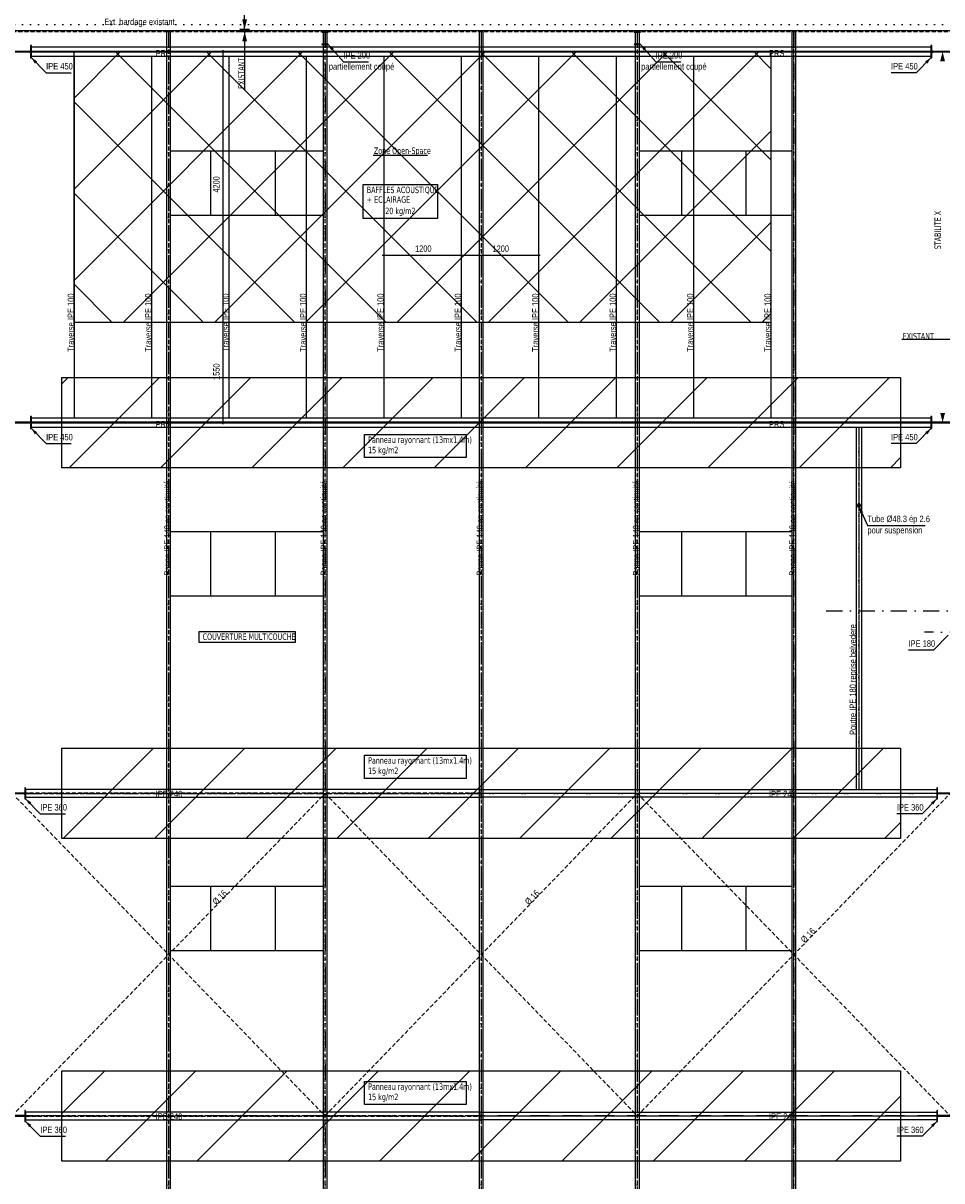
# Model space of a CAD drawing. Extents: x 293186 to 369035, y -341273 to -122059.
# Tile 52 of 64: x 326632 to 340871, y -191413 to -173464. Entities that reach past the tile are written whole.
import ezdxf

# ---------------------------------------------------------------- set-up
doc = ezdxf.new("R2010")
doc.units = 0
doc.header["$LTSCALE"] = 50
for name, pattern in [('CADWORK_21', [0]), ('DASHDOT', [10, 5, -2.5, 0, -2.5]), ('DOT', [2.5, 0, -2.5]), ('HIDDEN', [1.875, 1.25, -0.625])]:
    doc.linetypes.add(name, pattern=pattern)
doc.layers.get('0').update_dxf_attribs({"color": 1, "linetype": 'CONTINUOUS'})
doc.layers.add('ECHELLE_1_50', color=7, linetype='CONTINUOUS')
doc.styles.add('ARIAL', font='txt')
doc.styles.add('TAHOMA', font='txt')
pattern_1 = [(0, (0, 0), (150, 17.675), [0, -17.675])]
pattern_2 = [(45, (0, 0), (707.1068, -707.1068), [])]

# ---------------------------------------------------------------- blocks, each defined once
blk = doc.blocks.new('CDWK_EXTR_2')
at = {"color": 0}
blk.add_solid([(0, 0), (2, 0.5), (2, -0.5)], dxfattribs=at)
blk = doc.blocks.new('CDWK_EXTR_3')
at = {"color": 0}
blk.add_line((0, 1), (0, -1), dxfattribs=at)
blk.add_solid([(0, 0), (2, 0.5), (2, -0.5)], dxfattribs=at)
blk = doc.blocks.new('*D72')
at = {"layer": 'ECHELLE_1_50'}
h = blk.add_hatch(color=150, dxfattribs=at)
edge = h.paths.add_edge_path()
edge.add_arc((333421, -177060), 6.25, 0, 360)
h = blk.add_hatch(color=150, dxfattribs=at)
edge = h.paths.add_edge_path()
edge.add_arc((334621, -177060), 6.25, 0, 360)
at = {"layer": 'ECHELLE_1_50', "color": 150}
for p, q in [((333396, -177060), (334646, -177060)), ((333421, -177035), (333421, -177135)), ((334621, -177035), (334621, -177135))]:
    blk.add_line(p, q, dxfattribs=at)
at = {"layer": 'ECHELLE_1_50', "color": 26, "style": 'ARIAL', "width": 0.75}
blk.add_text('1200', height=100, dxfattribs=at).set_placement((333907, -177010))
blk = doc.blocks.new('*D73')
at = {"layer": 'ECHELLE_1_50'}
h = blk.add_hatch(color=150, dxfattribs=at)
edge = h.paths.add_edge_path()
edge.add_arc((332221, -177060), 6.25, 0, 360)
h = blk.add_hatch(color=150, dxfattribs=at)
edge = h.paths.add_edge_path()
edge.add_arc((333421, -177060), 6.25, 0, 360)
at = {"layer": 'ECHELLE_1_50', "color": 150}
for p, q in [((332196, -177060), (333446, -177060)), ((332221, -177035), (332221, -177135)), ((333421, -177035), (333421, -177135))]:
    blk.add_line(p, q, dxfattribs=at)
at = {"layer": 'ECHELLE_1_50', "color": 26, "style": 'ARIAL', "width": 0.75}
blk.add_text('1200', height=100, dxfattribs=at).set_placement((332707, -177010))
blk = doc.blocks.new('*D212')
at = {"layer": 'ECHELLE_1_50'}
h = blk.add_hatch(color=150, dxfattribs=at)
edge = h.paths.add_edge_path()
edge.add_arc((329727, -173906), 6.25, 0, 360)
h = blk.add_hatch(color=150, dxfattribs=at)
edge = h.paths.add_edge_path()
edge.add_arc((329727, -178106), 6.25, 0, 360)
at = {"layer": 'ECHELLE_1_50', "color": 150}
for p, q in [((329752, -173906), (329652, -173906)), ((329727, -173881), (329727, -178131)), ((329752, -178106), (329652, -178106))]:
    blk.add_line(p, q, dxfattribs=at)
at = {"layer": 'ECHELLE_1_50', "color": 26, "style": 'ARIAL', "width": 0.75}
blk.add_text('4200', height=100, rotation=90, dxfattribs=at).set_placement((329677, -176092))
blk = doc.blocks.new('*D213')
at = {"layer": 'ECHELLE_1_50'}
h = blk.add_hatch(color=150, dxfattribs=at)
edge = h.paths.add_edge_path()
edge.add_arc((329727, -178106), 6.25, 0, 360)
h = blk.add_hatch(color=150, dxfattribs=at)
edge = h.paths.add_edge_path()
edge.add_arc((329727, -179656), 6.25, 0, 360)
at = {"layer": 'ECHELLE_1_50', "color": 150}
for p, q in [((329752, -178106), (329652, -178106)), ((329727, -178081), (329727, -179681)), ((329752, -179656), (329652, -179656))]:
    blk.add_line(p, q, dxfattribs=at)
at = {"layer": 'ECHELLE_1_50', "color": 26, "style": 'ARIAL', "width": 0.75}
blk.add_text('1550', height=100, rotation=90, dxfattribs=at).set_placement((329677, -178995))

msp = doc.modelspace()

# ---------------------------------------------------------------- hatches: boundary and pattern name
at = {"layer": 'ECHELLE_1_50', "linetype": 'CONTINUOUS'}
h = msp.add_hatch(dxfattribs=at)
h.set_pattern_fill('DOTS1', color=5, scale=23.622048, style=0, pattern_type=2)
h.set_pattern_definition(pattern_1)
h.paths.add_polyline_path([(340701, -173902), (326761, -173902), (326761, -173910), (340701, -173910)])
h = msp.add_hatch(dxfattribs=at)
h.set_pattern_fill('ANSI37', color=212, scale=314.960635, style=0, pattern_type=2)
h.set_pattern_definition([(45, (0, 0), (707.1068, -707.1068), []), (-45, (0, 0), (707.1068, 707.1068), [])])
h.paths.add_polyline_path([(327421, -173906), (338221, -173906), (338221, -178106), (327421, -178106)])
h = msp.add_hatch(dxfattribs=at)
h.set_pattern_fill('ANSI31', color=212, scale=314.962605, style=0, pattern_type=2)
h.set_pattern_definition(pattern_2)
h.paths.add_polyline_path([(327231, -178956), (340231, -178956), (340231, -180356), (327231, -180356)])
h = msp.add_hatch(dxfattribs=at)
h.set_pattern_fill('DOTS1', color=5, scale=23.622048, style=0, pattern_type=2)
h.set_pattern_definition(pattern_1)
h.paths.add_polyline_path([(340701, -179652), (326761, -179652), (326761, -179660), (340701, -179660)])
h = msp.add_hatch(dxfattribs=at)
h.set_pattern_fill('ANSI31', color=212, scale=314.962605, style=0, pattern_type=2)
h.set_pattern_definition(pattern_2)
h.paths.add_polyline_path([(327231, -184706), (340231, -184706), (340231, -186106), (327231, -186106)])
h = msp.add_hatch(dxfattribs=at)
h.set_pattern_fill('ANSI31', color=212, scale=314.962605, style=0, pattern_type=2)
h.set_pattern_definition(pattern_2)
h.paths.add_polyline_path([(327231, -189706), (340231, -189706), (340231, -191106), (327231, -191106)])

# ---------------------------------------------------------------- linework, layer by layer
at = {"layer": 'ECHELLE_1_50', "color": 9}
for p, q in [((330065, -173556), (330065, -172555)), ((330065, -173596), (330065, -174497)), ((341151, -178367), (340251, -178367))]:
    msp.add_line(p, q, dxfattribs=at)
at = {"layer": 'ECHELLE_1_50', "color": 2, "linetype": 'DOT'}
msp.add_line((325621, -173486), (341151, -173486), dxfattribs=at)
at = {"layer": 'ECHELLE_1_50', "color": 4, "linetype": 'HIDDEN'}
for p, q in [((328884, -173596), (328884, -201406)), ((328889, -201406), (328889, -173596)), ((331309, -173596), (331309, -201406)), ((331314, -201406), (331314, -173596)), ((333729, -173596), (333729, -201406)), ((333734, -201406), (333734, -173596)), ((336149, -173596), (336149, -201406)), ((336154, -201406), (336154, -173596)), ((338574, -173596), (338574, -198670)), ((338579, -198670), (338579, -173596))]:
    msp.add_line(p, q, dxfattribs=at)
at = {"layer": 'ECHELLE_1_50', "color": 4, "linetype": 'DASHDOT'}
for p, q in [((328886, -173596), (328886, -201406)), ((331312, -173596), (331312, -201406)), ((333731, -173596), (333731, -201406)), ((336151, -173596), (336151, -201406)), ((338576, -173596), (338576, -198670))]:
    msp.add_line(p, q, dxfattribs=at)
at = {"layer": 'ECHELLE_1_50', "color": 3, "linetype": 'DASHDOT'}
for p, q in [((342441, -173906), (317601, -173906)), ((342441, -179656), (317601, -179656)), ((348244, -182906), (340600, -182906)), ((348244, -185406), (317601, -185406)), ((348244, -190406), (317601, -190406))]:
    msp.add_line(p, q, dxfattribs=at)
at = {"layer": 'ECHELLE_1_50', "color": 5}
for p, q in [((333731, -173831), (333731, -173981)), ((333731, -179581), (333731, -179731))]:
    msp.add_line(p, q, dxfattribs=at)
at = {"layer": 'ECHELLE_1_50', "color": 1, "linetype": 'CADWORK_21'}
for p, q in [((327421, -173981, 2540), (327421, -179581, 2540)), ((328621, -173981, 2540), (328621, -179581, 2540)), ((329821, -173981, 2540), (329821, -179581, 2540)), ((331021, -173981, 2540), (331021, -179581, 2540)), ((332221, -173981, 2540), (332221, -179581, 2540)), ((333421, -173981, 2540), (333421, -179581, 2540)), ((334621, -173981, 2540), (334621, -179581, 2540)), ((335821, -173981, 2540), (335821, -179581, 2540)), ((337021, -173981, 2540), (337021, -179581, 2540)), ((338221, -173981, 2540), (338221, -179581, 2540))]:
    msp.add_line(p, q, dxfattribs=at)
at = {"layer": 'ECHELLE_1_50', "color": 4}
for p, q in [((328918, -175446, 2540), (331280, -175446, 2540)), ((329541, -176446, 2540), (329541, -175446, 2540)), ((330541, -176446, 2540), (330541, -175446, 2540)), ((336183, -175446, 2540), (338544, -175446, 2540)), ((336841, -176446, 2540), (336841, -175446, 2540)), ((337840, -176446, 2540), (337840, -175446, 2540)), ((331280, -176446, 2540), (328918, -176446, 2540)), ((338544, -176446, 2540), (336183, -176446, 2540)), ((328918, -181346, 2540), (331280, -181346, 2540)), ((329541, -182346, 2540), (329541, -181346, 2540)), ((330541, -182346, 2540), (330541, -181346, 2540)), ((336183, -181346, 2540), (338544, -181346, 2540)), ((336841, -182346, 2540), (336841, -181346, 2540)), ((337840, -182346, 2540), (337840, -181346, 2540)), ((331280, -182346, 2540), (328918, -182346, 2540)), ((338544, -182346, 2540), (336183, -182346, 2540)), ((328918, -186846, 2540), (331280, -186846, 2540)), ((329541, -187846, 2540), (329541, -186846, 2540)), ((330541, -187846, 2540), (330541, -186846, 2540)), ((336183, -186846, 2540), (338544, -186846, 2540)), ((336841, -187846, 2540), (336841, -186846, 2540)), ((337840, -187846, 2540), (337840, -186846, 2540)), ((331280, -187846, 2540), (328918, -187846, 2540)), ((338544, -187846, 2540), (336183, -187846, 2540))]:
    msp.add_line(p, q, dxfattribs=at)
at = {"layer": 'ECHELLE_1_50', "color": 7, "linetype": 'CONTINUOUS'}
msp.add_line((332058, -175511), (332898, -175511), dxfattribs=at)
at = {"layer": 'ECHELLE_1_50', "color": 1, "linetype": 'HIDDEN'}
for p, q in [((339584, -179731), (339584, -185346)), ((339589, -185346), (339589, -179731))]:
    msp.add_line(p, q, dxfattribs=at)
at = {"layer": 'ECHELLE_1_50', "color": 1, "linetype": 'DASHDOT'}
msp.add_line((339586, -179731), (339586, -185346), dxfattribs=at)
at = {"layer": 'ECHELLE_1_50', "color": 158, "linetype": 'DASHDOT'}
msp.add_line((339080, -182576), (351242, -182576), dxfattribs=at)
at = {"layer": 'ECHELLE_1_50', "color": 5, "linetype": 'HIDDEN'}
for p, q in [((333731, -185403), (326671, -185403)), ((326671, -185410), (333731, -185410)), ((333731, -185403), (340791, -185403)), ((340791, -185410), (333731, -185410)), ((333731, -190403), (326671, -190403)), ((326671, -190410), (333731, -190410)), ((333731, -190403), (340791, -190403)), ((340791, -190410), (333731, -190410))]:
    msp.add_line(p, q, dxfattribs=at)
at = {"layer": 'ECHELLE_1_50', "color": 5, "linetype": 'DASHDOT'}
for p, q in [((326671, -185406), (333731, -185406)), ((340791, -185406), (333731, -185406)), ((326671, -190406), (333731, -190406)), ((340791, -190406), (333731, -190406))]:
    msp.add_line(p, q, dxfattribs=at)
at = {"layer": 'ECHELLE_1_50', "color": 190, "linetype": 'CADWORK_21'}
msp.add_lwpolyline([(317622, -173466), (325641, -173466), (325641, -173576), (341171, -173576), (341171, -173576), (341171, -182676), (341171, -182696), (351052, -182696)], dxfattribs=at)
at = {"layer": 'ECHELLE_1_50', "color": 7, "linetype": 'HIDDEN'}
msp.add_lwpolyline([(347561, -196291), (347561, -182756), (341151, -182756), (341151, -173596), (319361, -173596), (319361, -199516), (310911, -199516), (310911, -201791)], dxfattribs=at)
at = {"layer": 'ECHELLE_1_50', "color": 4, "linetype": 'CONTINUOUS'}
for points in [[(328854, -173596), (328854, -201406), (328918, -201406), (328918, -173596), (328854, -173596)], [(331280, -173596), (331280, -201406), (331344, -201406), (331344, -173596), (331280, -173596)], [(333699, -173596), (333699, -201406), (333763, -201406), (333763, -173596), (333699, -173596)], [(336119, -173596), (336119, -201406), (336183, -201406), (336183, -173596), (336119, -173596)], [(338544, -173596), (338544, -198670), (338608, -198670), (338608, -173596), (338544, -173596)]]:
    msp.add_lwpolyline(points, dxfattribs=at)
at = {"layer": 'ECHELLE_1_50', "color": 5, "linetype": 'CONTINUOUS'}
for points in [[(331314, -173776), (331314, -173617, -0.414214), (331326, -173605), (331361, -173605), (331361, -173596), (331339, -173596), (331283, -173596), (331261, -173596), (331261, -173605), (331296, -173605, -0.414214), (331308, -173617), (331308, -173776, -0.414214), (331296, -173788), (331261, -173788), (331261, -173796)], [(336154, -173776), (336154, -173617, -0.414214), (336166, -173605), (336201, -173605), (336201, -173596), (336179, -173596), (336123, -173596), (336101, -173596), (336101, -173605), (336136, -173605, -0.414214), (336148, -173617), (336148, -173776, -0.414214), (336136, -173788), (336101, -173788), (336101, -173796)], [(326726, -173902), (326347, -173902, -0.414214), (326326, -173881), (326326, -173811), (326311, -173811), (326311, -173853), (326311, -173959), (326311, -174001), (326326, -174001), (326326, -173932, -0.414214), (326347, -173911), (326726, -173911, -0.414214), (326747, -173932), (326747, -174001), (326761, -174001)], [(326761, -174001), (326761, -173811), (326747, -173811), (326747, -173881, -0.414214), (326726, -173902)], [(331261, -173796), (331361, -173796), (331361, -173788), (331326, -173788, -0.414214), (331314, -173776)], [(336101, -173796), (336201, -173796), (336201, -173788), (336166, -173788, -0.414214), (336154, -173776)], [(341116, -173902), (340737, -173902, -0.414214), (340716, -173881), (340716, -173811), (340701, -173811), (340701, -173853), (340701, -173959), (340701, -174001), (340716, -174001), (340716, -173932, -0.414214), (340737, -173911), (341116, -173911, -0.414214), (341137, -173932), (341137, -174001), (341151, -174001)], [(326726, -179652), (326347, -179652, -0.414214), (326326, -179631), (326326, -179561), (326311, -179561), (326311, -179603), (326311, -179709), (326311, -179751), (326326, -179751), (326326, -179682, -0.414214), (326347, -179661), (326726, -179661, -0.414214), (326747, -179682), (326747, -179751), (326761, -179751)], [(326761, -179751), (326761, -179561), (326747, -179561), (326747, -179631, -0.414214), (326726, -179652)], [(341116, -179652), (340737, -179652, -0.414214), (340716, -179631), (340716, -179561), (340701, -179561), (340701, -179603), (340701, -179709), (340701, -179751), (340716, -179751), (340716, -179682, -0.414214), (340737, -179661), (341116, -179661, -0.414214), (341137, -179682), (341137, -179751), (341151, -179751)], [(326640, -185402), (326342, -185402, -0.414214), (326324, -185384), (326324, -185321), (326311, -185321), (326311, -185361), (326311, -185451), (326311, -185491), (326324, -185491), (326324, -185428, -0.414214), (326342, -185410), (326640, -185410, -0.414214), (326658, -185428), (326658, -185491), (326671, -185491)], [(326671, -185491), (326671, -185321), (326658, -185321), (326658, -185384, -0.414214), (326640, -185402)], [(341120, -185402), (340822, -185402, -0.414214), (340804, -185384), (340804, -185321), (340791, -185321), (340791, -185361), (340791, -185451), (340791, -185491), (340804, -185491), (340804, -185428, -0.414214), (340822, -185410), (341120, -185410, -0.414214), (341138, -185428), (341138, -185491), (341151, -185491)], [(326640, -190402), (326342, -190402, -0.414214), (326324, -190384), (326324, -190321), (326311, -190321), (326311, -190361), (326311, -190451), (326311, -190491), (326324, -190491), (326324, -190428, -0.414214), (326342, -190410), (326640, -190410, -0.414214), (326658, -190428), (326658, -190491), (326671, -190491)], [(326671, -190491), (326671, -190321), (326658, -190321), (326658, -190384, -0.414214), (326640, -190402)], [(341120, -190402), (340822, -190402, -0.414214), (340804, -190384), (340804, -190321), (340791, -190321), (340791, -190361), (340791, -190451), (340791, -190491), (340804, -190491), (340804, -190428, -0.414214), (340822, -190410), (341120, -190410, -0.414214), (341138, -190428), (341138, -190491), (341151, -190491)]]:
    msp.add_lwpolyline(points, format="xyb", dxfattribs=at)
for points in [[(326761, -173831), (340701, -173831), (340701, -173981), (326761, -173981)], [(340701, -173902), (326761, -173902), (326761, -173910), (340701, -173910)], [(326761, -179581), (340701, -179581), (340701, -179731), (326761, -179731)], [(340701, -179652), (326761, -179652), (326761, -179660), (340701, -179660)]]:
    msp.add_lwpolyline(points, close=True, dxfattribs=at)
at = {"layer": 'ECHELLE_1_50', "color": 7, "linetype": 'CONTINUOUS'}
for points in [[(331361, -173796), (331596, -174062), (331986, -174062)], [(336201, -173796), (336436, -174062), (336826, -174062)], [(326761, -174001), (326988, -174232), (327378, -174232)], [(340701, -174001), (340474, -174232), (340084, -174232)], [(326761, -179751), (326988, -179982), (327378, -179982)], [(340701, -179751), (340474, -179982), (340084, -179982)], [(339589, -180965), (339717, -181250), (340612, -181250)], [(340971, -182952), (340744, -183183), (340354, -183183)], [(326671, -185491), (326898, -185722), (327288, -185722)], [(340791, -185491), (340564, -185722), (340174, -185722)], [(326671, -190491), (326898, -190722), (327288, -190722)], [(340791, -190491), (340564, -190722), (340174, -190722)]]:
    msp.add_lwpolyline(points, dxfattribs=at)
at = {"layer": 'ECHELLE_1_50', "color": 32, "linetype": 'CONTINUOUS'}
for points in [[(331904, -175968), (333054, -175968), (333054, -176494), (331904, -176494)], [(331924, -179841), (333501, -179841), (333501, -180199), (331924, -180199)], [(329361, -182895), (330847, -182895), (330847, -183067), (329361, -183067)], [(331924, -184815), (333501, -184815), (333501, -185173), (331924, -185173)], [(331924, -189871), (333501, -189871), (333501, -190229), (331924, -190229)]]:
    msp.add_lwpolyline(points, close=True, dxfattribs=at)
at = {"layer": 'ECHELLE_1_50', "color": 1, "linetype": 'CONTINUOUS'}
msp.add_lwpolyline([(339541, -179731), (339541, -185346), (339632, -185346), (339632, -179731), (339541, -179731)], dxfattribs=at)
at = {"layer": 'ECHELLE_1_50', "color": 1, "linetype": 'HIDDEN'}
for points in [[(339586, -180917, 1), (339586, -180966)], [(339586, -180917, 1), (339586, -180966)], [(339586, -180963, -1), (339586, -180920)], [(339586, -180963, -1), (339586, -180920)], [(339586, -180966, 1), (339586, -180917)], [(339586, -180966, 1), (339586, -180917)], [(339586, -180920, -1), (339586, -180963)], [(339586, -180920, -1), (339586, -180963)]]:
    msp.add_lwpolyline(points, format="xyb", dxfattribs=at)
for points in [[(319511, -190406), (326461, -185406), (331312, -190406), (336151, -185406), (341001, -190406), (347461, -185406)], [(319511, -185406), (326461, -190406), (331312, -185406), (336151, -190406), (341001, -185406), (347461, -190406)]]:
    msp.add_lwpolyline(points, dxfattribs=at)
at = {"layer": 'ECHELLE_1_50', "color": 5, "linetype": 'CONTINUOUS'}
for points in [[(326671, -185466), (333731, -185466), (333731, -185346), (326671, -185346), (326671, -185466)], [(340791, -185466), (333731, -185466), (333731, -185346), (340791, -185346), (340791, -185466)], [(326671, -190466), (333731, -190466), (333731, -190346), (326671, -190346), (326671, -190466)], [(340791, -190466), (333731, -190466), (333731, -190346), (340791, -190346), (340791, -190466)]]:
    msp.add_lwpolyline(points, dxfattribs=at)
at = {"layer": 'ECHELLE_1_50', "color": 7, "linetype": 'CONTINUOUS'}
for points in [[(327421, -173906, 2540), (338221, -173906, 2540), (338221, -178106, 2540), (327421, -178106, 2540)], [(327231, -178956, 2540), (340231, -178956, 2540), (340231, -180356, 2540), (327231, -180356, 2540)], [(327231, -184706, 2540), (340231, -184706, 2540), (340231, -186106, 2540), (327231, -186106, 2540)], [(327231, -189706, 2540), (340231, -189706, 2540), (340231, -191106, 2540), (327231, -191106, 2540)]]:
    msp.add_3dface(points, dxfattribs=at)

# ---------------------------------------------------------------- block references
at = {"layer": 'ECHELLE_1_50', "color": 9, "xscale": 75, "yscale": 75, "zscale": 75}
for p, rotation in [((330065, -173556), 90), ((330065, -173596), 270)]:
    msp.add_blockref('CDWK_EXTR_3', p, dxfattribs=dict(at, rotation=rotation))
at = {"layer": 'ECHELLE_1_50', "color": 0}
for name in ['*D212', '*D73', '*D72', '*D213']:
    msp.add_blockref(name, (0, 0), dxfattribs=at)
at = {"layer": 'ECHELLE_1_50', "color": 7, "linetype": 'CONTINUOUS', "xscale": 50, "yscale": 50, "zscale": 50}
for p, rotation in [((331361, -173796), 311.58300279), ((336201, -173796), 311.58300279), ((326761, -174001), 314.51853676), ((340701, -174001), 225.48146324), ((326761, -179751), 314.51853676), ((340701, -179751), 225.48146324), ((339589, -180965), 294.1445590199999), ((326671, -185491), 314.51853723), ((340791, -185491), 225.48146277), ((326671, -190491), 314.51853723), ((340791, -190491), 225.48146277)]:
    msp.add_blockref('CDWK_EXTR_2', p, dxfattribs=dict(at, rotation=rotation))
at = {"layer": 'ECHELLE_1_50', "color": 1, "xscale": 75, "yscale": 75, "zscale": 75}
for p, rotation in [((340883, -173906), 270), ((340883, -179656), 90)]:
    msp.add_blockref('CDWK_EXTR_3', p, dxfattribs=dict(at, rotation=rotation))

# ---------------------------------------------------------------- texts
at = {"layer": 'ECHELLE_1_50', "color": 2, "style": 'ARIAL', "width": 0.8}
msp.add_text('Ext. bardage existant', height=100, dxfattribs=at).set_placement((327889, -173493))
at = {"layer": 'ECHELLE_1_50', "color": 7, "width": 0.8}
for s, style, p in [('PRS', 'ARIAL', (328686, -173981)), ('IPE 200', 'ARIAL', (331596, -174012)), ('IPE 200', 'ARIAL', (336436, -174012)), ('PRS', 'ARIAL', (338193, -173981)), ('IPE 450', 'ARIAL', (326988, -174182)), ('partiellement coupé', 'ARIAL', (331370, -174186)), ('partiellement coupé', 'ARIAL', (336210, -174186)), ('IPE 450', 'ARIAL', (340084, -174182)), ('Zone Open-Space', 'TAHOMA', (332068, -175491)), ('EXISTANT', 'TAHOMA', (340264, -178367)), ('PRS', 'ARIAL', (328686, -179731)), ('PRS', 'ARIAL', (338193, -179731)), ('IPE 450', 'ARIAL', (326988, -179932)), ('IPE 450', 'ARIAL', (340084, -179932)), ('Tube %%C48.3 ép 2.6', 'ARIAL', (339717, -181200)), ('pour suspension', 'ARIAL', (339717, -181375)), ('IPE 180', 'ARIAL', (340354, -183133)), ('IPE 240', 'ARIAL', (328686, -185466)), ('IPE 240', 'ARIAL', (338193, -185466)), ('IPE 360', 'ARIAL', (326898, -185672)), ('IPE 360', 'ARIAL', (340174, -185672)), ('IPE 240', 'ARIAL', (328686, -190466)), ('IPE 240', 'ARIAL', (338193, -190466)), ('IPE 360', 'ARIAL', (326898, -190672)), ('IPE 360', 'ARIAL', (340174, -190672))]:
    msp.add_text(s, height=100, dxfattribs=dict(at, style=style)).set_placement(p)
for s, rotation, style, p in [('EXISTANT', 90, 'TAHOMA', (330065, -174483)), ('Traverse IPE 100', 90, 'ARIAL', (327421, -178560)), ('Traverse IPE 100', 90, 'ARIAL', (328621, -178560)), ('Traverse IPE 100', 90, 'ARIAL', (329821, -178560)), ('Traverse IPE 100', 90, 'ARIAL', (331021, -178560)), ('Traverse IPE 100', 90, 'ARIAL', (332221, -178560)), ('Traverse IPE 100', 90, 'ARIAL', (333421, -178560)), ('Traverse IPE 100', 90, 'ARIAL', (334621, -178560)), ('Traverse IPE 100', 90, 'ARIAL', (335821, -178560)), ('Traverse IPE 100', 90, 'ARIAL', (337021, -178560)), ('Traverse IPE 100', 90, 'ARIAL', (338221, -178560)), ('Panne IPE 140 en continuité', 90, 'ARIAL', (328918, -182029)), ('Panne IPE 140 en continuité', 90, 'ARIAL', (331344, -182029)), ('Panne IPE 140 en continuité', 90, 'ARIAL', (333763, -182029)), ('Panne IPE 140 en continuité', 90, 'ARIAL', (336183, -182029)), ('Panne IPE 140 en continuité', 90, 'ARIAL', (338608, -182029)), ('Poutre IPE 180 reprise belvedere', 90, 'ARIAL', (339541, -184501)), ('%%C 16', 45.8722, 'ARIAL', (329626, -187144)), ('%%C 16', 45.8722, 'ARIAL', (334469, -187144)), ('%%C 16', 45.8722, 'ARIAL', (338745, -187732))]:
    msp.add_text(s, height=100, rotation=rotation, dxfattribs=dict(at, style=style)).set_placement(p)
at = {"layer": 'ECHELLE_1_50', "color": 32, "style": 'TAHOMA', "width": 0.8}
for s, p in [('BAFFLES ACOUSTIQUE', (331958, -176099)), ('+ ECLAIRAGE', (331958, -176249)), ('20 kg/m2', (332244, -176425)), ('15 kg/m2', (331978, -180132)), ('Panneau rayonnant (13mx1.4m)', (331978, -179972)), ('COUVERTURE MULTICOUCHE', (329414, -183026)), ('Panneau rayonnant (13mx1.4m)', (331978, -184946)), ('15 kg/m2', (331978, -185107)), ('Panneau rayonnant (13mx1.4m)', (331978, -190002)), ('15 kg/m2', (331978, -190162))]:
    msp.add_text(s, height=100, dxfattribs=at).set_placement(p)
at = {"layer": 'ECHELLE_1_50', "color": 1, "style": 'TAHOMA', "width": 0.8}
msp.add_text('STABILITE X', height=100, rotation=90, dxfattribs=at).set_placement((340857, -176969))

doc.saveas('drawing.dxf')
